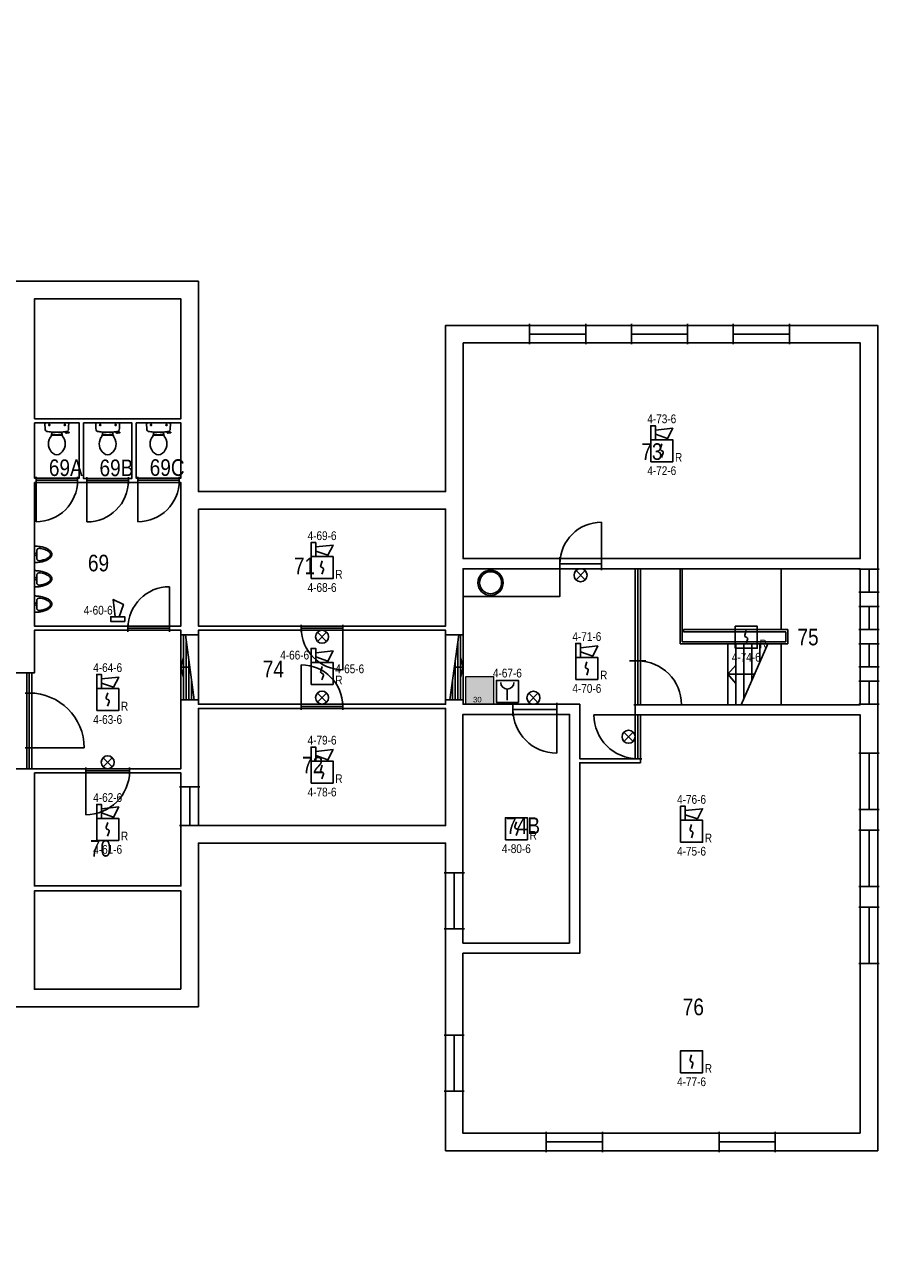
# Model space of a CAD drawing. Header units: millimetres. Extents: x 708096 to 1339077, y 428246 to 469230.
# Tile 13 of 15: x 1196950 to 1215483, y 439523 to 466388. Entities that reach past the tile are written whole.
import ezdxf
from ezdxf.enums import TextEntityAlignment as Align

# ---------------------------------------------------------------- set-up
doc = ezdxf.new("R2010")
doc.units = ezdxf.units.MM
doc.header["$LTSCALE"] = 171.31931
for name, color, linetype in [('-001 BWK', 7, 'Continuous'), ('003. HEFAS-BMI-AUTOMATISCHE MELDERS', 1, 'Continuous'), ('004. HEFAS-BMI-HANDBRANDMELDERS', 1, 'Continuous'), ('005. HEFAS-BMI-OVERIGE COMPONENTEN', 1, 'Continuous'), ('DVD-VB-V_TEXT', 7, 'Continuous')]:
    doc.layers.add(name, color=color, linetype=linetype)
doc.layers.add('DVD-VB-V-BC_Compartiment-17', color=7, linetype='Continuous', true_color=0xfce6d4)
doc.styles.add('DVD_ALG 1.8mm_RE', font='arial.ttf', dxfattribs={"height": 1.8})
doc.styles.get("Standard").update_dxf_attribs({"font": 'ARIALN.TTF'})

# ---------------------------------------------------------------- blocks, each defined once
blk = doc.blocks.new('DVDVB_32_-S-_Raam')
for p, q in [((0, -0.5), (0, 0.5)), ((1, -0.5), (1, 0.5)), ((0, 0), (1, 0))]:
    blk.add_line(p, q)
blk = doc.blocks.new('DVDVB_32_-S-_DraairichtingEnkel')
blk.add_line((0, 0), (0, 1))
blk.add_arc((0, 0), 1, 0, 90)
blk = doc.blocks.new('DVDVB_74_-S-_Toilet')
for p, q in [((248, 0), (-248, 0)), ((-143, -45), (-184, -45)), ((-163, -66), (-163, -24)), ((-111, -200), (-111, -230)), ((-101, -271), (-101, -250)), ((-101, -250), (-57, -250)), ((-67, -250), (-67, -268)), ((-57, -250), (-57, -267)), ((-57, -255), (-35, -255)), ((-35, -255), (-35, -260)), ((-35, -260), (35, -260)), ((35, -255), (35, -260)), ((57, -255), (35, -255)), ((57, -250), (57, -266)), ((101, -250), (57, -250)), ((67, -250), (67, -267)), ((101, -270), (101, -250)), ((111, -230), (111, -200)), ((193, -45), (152, -45)), ((173, -65), (173, -25)), ((178, -192), (183, -206)), ((181, -202), (210, -196)), ((211, -197), (208, -187)), ((262, -216), (210, -224)), ((222, -205), (259, -200)), ((264, -204), (266, -210))]:
    blk.add_line(p, q)
for centre in [(-163, -46), (173, -46)]:
    blk.add_circle(centre, 12)
for centre, radius, start, end in [((-214, -28), 43.4, 141.7698, 181.0192), ((892, -28), 1150, 180, 186.3309), ((-217, -151), 34, 186.3309, 259.2904), ((0, 994), 1200, 259.2904, 264.6981), ((-240, -231), 129, 326.1571, 0), ((0, 992), 1197, 264.6981, 275.3019), ((9, -1192), 926, 84.3005, 96.9358), ((0, 994), 1200, 275.3019, 280.7271), ((240, -231), 129, 180, 213.8429), ((207, -200), 25, 195.9272, 278.4779), ((220, -196), 10, 191.8886, 277.2238), ((217, -152), 33.5, 280.7271, 353.6509), ((214, -28), 43.4, 358.9808, 38.2302), ((-893, -28), 1150, 353.6509, 0), ((260, -206), 5, 15.7398, 97.2238), ((261, -212), 5, 278.4779, 15.7398), ((80, -457), 263, 148.9077, 230.8792), ((241, -554), 450, 146.1571, 148.9077), ((-101, -292), 20, 96.9358, 142.58), ((-81, -457), 263, 309.1208, 31.0923), ((99, -290), 20, 37.7817, 84.3005), ((-241, -554), 450, 31.0923, 33.8429), ((0, -556), 135, 230.8792, 309.1208)]:
    blk.add_arc(centre, radius, start, end)
blk = doc.blocks.new('DVDVB_74_-S-_Urinoir')
blk.add_circle((0, -25), 25)
blk.add_open_spline([(177, 0), (0, 0), (-178, 0)], degree=2)
for points, weights, knots in [([(-178, 0), (-178, -380), (0, -380), (177, -380), (177, 0)], [1, 0.707106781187, 1, 0.707106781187, 1], [0, 0, 0, 0.25, 0.25, 0.5, 0.5, 0.5]), ([(-1, -50), (-41, -50), (-81, -50), (-140, -50), (-140, -110), (-141, -111), (-141, -113), (-140, -113), (-140, -113), (-106, -344), (-4, -350)], [1, 1, 1, 0.707106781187, 1, 1, 1, 1, 1, 0.817166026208, 0.992380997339], [0, 0, 0, 0.2, 0.2, 0.4, 0.4, 0.6, 0.6, 0.8, 0.8, 0.9958328, 0.9958328, 0.9958328]), ([(-7, -50), (32, -50), (71, -50), (72, -50), (72, -50), (132, -50), (132, -110), (132, -110), (131, -110), (131, -111), (131, -113), (132, -113), (132, -113), (99, -344), (-4, -350)], [1, 1, 1, 1, 1, 0.707106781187, 1, 1, 1, 1, 1, 1, 1, 0.817166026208, 0.992380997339], [0, 0, 0, 0.1428571, 0.1428571, 0.2857143, 0.2857143, 0.4285714, 0.4285714, 0.5714286, 0.5714286, 0.7142857, 0.7142857, 0.8571429, 0.8571429, 0.9970234, 0.9970234, 0.9970234])]:
    blk.add_rational_spline(points, weights, degree=2, knots=knots)
blk = doc.blocks.new('DVDVB_74_-S-_Aanrecht')
blk.add_lwpolyline([(0, 0), (1, 0), (1, 1), (0, 1)], close=True)
blk = doc.blocks.new('DVDVB_74_-S-_Spoelbak')
for radius in [275, 240]:
    blk.add_circle((0, 0), radius)
blk = doc.blocks.new('DVDVB_24_-S-_TrapNeer')
for p, q in [((0.75, 1), (0.25, 0)), ((0.85, 0), (0.85, 1)), ((0.7, 0), (0.7, 0.9)), ((0.55, 0), (0.55, 0.6)), ((0.85, 0.65), (1, 0.5)), ((1, 0.5), (0.5, 0.5)), ((0.85, 0.35), (1, 0.5)), ((0.4, 0), (0.4, 0.3))]:
    blk.add_line(p, q)
at = {"flags": 128}
blk.add_lwpolyline([(0, 1), (1, 1), (1, 0), (0, 0)], close=True, dxfattribs=at)
blk = doc.blocks.new('DVDVB_32_-S-_Deur')
for p, q in [((0, -0.5), (0, 0.5)), ((1, -0.5), (1, 0.5)), ((0, 0), (1, 0))]:
    blk.add_line(p, q)
blk = doc.blocks.new('DVD_BSLH_001_v01')
at = {"layer": '005. HEFAS-BMI-OVERIGE COMPONENTEN', "lineweight": 0, "true_color": 0xbd3632}
h = blk.add_hatch(color=15, dxfattribs=at)
h.paths.add_polyline_path([(300, 300), (-300, 300), (-300, -300), (300, -300)])
h.paths.add_polyline_path([(1, -94), (-17, -94), (-17, 254), (0, 254), (11, 242), (11, 86), (21, 86, -11.935869), (21, 73), (11, 73), (11, -81)], flags=16)
h.paths.add_polyline_path([(103, -142, 0.121619), (140, -168, 0.053711), (184, -180, 0.091864), (215, -180, 0.003576), (246, -173), (246, -238), (210, -238, -0.093847), (162, -228, -0.11421), (132, -208, -0.070844), (117, -185, -0.066562)], flags=16)
h.paths.add_polyline_path([(-39, -78), (-42, -78, -0.414214), (-54, -66), (-54, 224, -0.414214), (-42, 237), (-39, 237, -0.414214), (-27, 224), (-27, -66, -0.414214)], flags=16)
h.paths.add_polyline_path([(54, -75, -0.140947), (99, -60, -0.186678), (156, -88, 0.0624), (189, -118, 0.067342), (246, -141, -0.194047), (194, -160, -0.184683), (135, -139, 0.00948), (93, -92, 0.112267)], flags=16)
h.paths.add_polyline_path([(-77, -78), (-80, -78, -0.414214), (-92, -66), (-92, 224, -0.414214), (-80, 237), (-77, 237, -0.414214), (-65, 224), (-65, -66, -0.414214)], flags=16)
h.paths.add_polyline_path([(-116, -78), (-118, -78, -0.414214), (-131, -66), (-131, 224, -0.414214), (-118, 237), (-116, 237, -0.414214), (-103, 224), (-103, -66, -0.414214)], flags=16)
h.paths.add_polyline_path([(-154, -78), (-157, -78, -0.414214), (-169, -66), (-169, 224, -0.414214), (-157, 237), (-154, 237, -0.414214), (-142, 224), (-142, -66, -0.414214)], flags=16)
h.paths.add_polyline_path([(-187, -202), (-202, -202), (-207, -169, -0.23251), (-208, -168, -0.130777), (-206, -167), (-182, -167, -0.065582), (-180, -167)], flags=16)
h.paths.add_polyline_path([(-180, -146), (-207, -146), (-208, 224, -0.414402), (-195, 237), (-193, 237, -0.414214), (-180, 224)], flags=16)
h.paths.add_polyline_path([(113, -7, -0.134714), (103, 55, 0.072408), (155, -3, 0.126765), (237, -42), (246, -42), (246, -109, -0.121842), (153, -64, -0.092222)], flags=16)
h.paths.add_polyline_path([(30, 73), (52, 73), (52, 50, 0.121659), (67, 50), (67, 73), (91, 73, -0.769185)], flags=0)
h.paths.add_polyline_path([(-217, -95), (-236, -95), (-246, -82), (-246, 242), (-234, 253), (-217, 253)], flags=16)
h.paths.add_polyline_path([(131, 58, -0.042192), (110, 124, 0.136872), (86, 153, -0.111668), (112, 152, -0.150949), (155, 117, 0.015659), (188, 49, 0.165104), (246, -7, -0.199323), (184, -3, -0.171723)], flags=16)
h.paths.add_polyline_path([(29, 86, -0.289048), (52, 112), (52, 86)], flags=0)
h.paths.add_polyline_path([(67, 86), (67, 112, -0.310761), (92, 86)], flags=0)
h.paths.add_polyline_path([(197, 69, -0.138123), (177, 120, -0.090327), (182, 184, 0.060954), (208, 123, 0.18753), (246, 90), (246, 23, -0.083194)], flags=16)
at = {"layer": '005. HEFAS-BMI-OVERIGE COMPONENTEN', "lineweight": 0, "true_color": 0xffffff}
h = blk.add_hatch(color=7, dxfattribs=at)
h.paths.add_polyline_path([(-217, 253), (-234, 253), (-246, 242), (-246, -82), (-236, -95), (-217, -95)])
h.paths.add_polyline_path([(-180, 224, 0.413383), (-193, 237), (-195, 237, 0.414214), (-208, 224), (-207, -146), (-180, -146)])
h.paths.add_polyline_path([(-180, -168, 0.214869), (-180, -167, 0.054343), (-182, -167), (-206, -167, 0.130777), (-208, -168, 0.23251), (-207, -169), (-202, -202), (-187, -202)])
h.paths.add_polyline_path([(-142, 224, 0.414214), (-154, 237), (-157, 237, 0.414214), (-169, 224), (-169, -66, 0.414214), (-157, -78), (-154, -78, 0.414214), (-142, -66)])
h.paths.add_polyline_path([(-103, 224, 0.414214), (-116, 237), (-118, 237, 0.414214), (-131, 224), (-131, -66, 0.414214), (-118, -78), (-116, -78, 0.414214), (-103, -66)])
h.paths.add_polyline_path([(-65, 224, 0.414214), (-77, 237), (-80, 237, 0.414214), (-92, 224), (-92, -66, 0.414214), (-80, -78), (-77, -78, 0.414214), (-65, -66)])
h.paths.add_polyline_path([(-27, 224, 0.414214), (-39, 237), (-42, 237, 0.414214), (-54, 224), (-54, -66, 0.414214), (-42, -78), (-39, -78, 0.414214), (-27, -66)])
h.paths.add_polyline_path([(11, 73), (21, 73, 11.935869), (21, 86), (11, 86), (11, 242), (0, 254), (-17, 254), (-17, -94), (1, -94), (11, -81)])
h.paths.add_polyline_path([(30, 73), (52, 73), (52, 50, 0.121659), (67, 50), (67, 73), (91, 73, -0.769185)], flags=16)
h.paths.add_polyline_path([(29, 86, -0.289048), (52, 112), (52, 86)], flags=16)
h.paths.add_polyline_path([(67, 86), (67, 112, -0.310761), (92, 86)], flags=16)
h.paths.add_polyline_path([(246, 90, -0.18753), (208, 123, -0.060954), (182, 184, 0.090327), (177, 120, 0.138123), (197, 69, 0.083194), (246, 23)])
h.paths.add_polyline_path([(188, 49, -0.015659), (155, 117, 0.150949), (112, 152, 0.111668), (86, 153, -0.136872), (110, 124, 0.042192), (131, 58, 0.171723), (184, -3, 0.199323), (246, -7, -0.165104)])
h.paths.add_polyline_path([(246, -42), (237, -42, -0.126765), (155, -3, -0.072408), (103, 55, 0.134714), (113, -7, 0.092222), (153, -64, 0.121842), (246, -109)])
h.paths.add_polyline_path([(156, -88, 0.186678), (99, -60, 0.140947), (54, -75, -0.112267), (93, -92, -0.00948), (135, -139, 0.184683), (194, -160, 0.194047), (246, -141, -0.067342), (189, -118, -0.0624)])
h.paths.add_polyline_path([(246, -173, -0.003576), (215, -180, -0.091864), (184, -180, -0.053711), (140, -168, -0.121619), (103, -142, 0.066562), (117, -185, 0.070844), (132, -208, 0.11421), (162, -228, 0.093847), (210, -238), (246, -238)])
at = {"layer": '005. HEFAS-BMI-OVERIGE COMPONENTEN', "color": 15, "lineweight": 0, "true_color": 0xbd3632}
blk.add_lwpolyline([(-300, 300), (300, 300), (300, -300), (-300, -300)], close=True, dxfattribs=at)
blk = doc.blocks.new('*U144')
at = {"layer": '003. HEFAS-BMI-AUTOMATISCHE MELDERS', "color": 1, "linetype": 'Continuous'}
blk.add_line((-170, -170), (-170, 170), dxfattribs=at)
blk.add_lwpolyline([(-170, -170), (-170, 170), (170, 170), (170, -170)], close=True, dxfattribs=at)
at = {"layer": '004. HEFAS-BMI-HANDBRANDMELDERS', "color": 1, "linetype": 'Continuous'}
blk.add_line((-1, 34), (-1, -136), dxfattribs=at)
blk.add_lwpolyline([(-170, 170), (170, 170), (170, -170), (-170, -170)], close=True, dxfattribs=at)
blk.add_arc((-1, 135), 101, 180, 0, dxfattribs=at)
at = {"layer": '003. HEFAS-BMI-AUTOMATISCHE MELDERS'}
blk.add_attdef('COMPONENTNUMMER', text='', height=135, dxfattribs=at).set_placement((0, 283), align=Align.MIDDLE_CENTER)
blk = doc.blocks.new('*U85')
at = {"layer": '003. HEFAS-BMI-AUTOMATISCHE MELDERS', "color": 1, "linetype": 'Continuous'}
for points in [[(-170, 170), (-98, 170), (-98, 387), (-170, 387)], [(-170, -170), (-170, 170), (170, 170), (170, -170)]]:
    blk.add_lwpolyline(points, close=True, dxfattribs=at)
blk.add_lwpolyline([(-98, 319), (170, 348), (91, 191), (-98, 255)], dxfattribs=at)
blk.add_lwpolyline([(1, 105), (-21, 34, 0.457698), (0, 0, -0.462378), (21, -34), (-2, -102)], format="xyb", dxfattribs=at)
at = {"layer": '003. HEFAS-BMI-AUTOMATISCHE MELDERS', "insert": (261, -170), "char_height": 135, "width": 490.19, "attachment_point": 8}
blk.add_mtext('R', dxfattribs=at)
at = {"layer": '003. HEFAS-BMI-AUTOMATISCHE MELDERS'}
for tag, p in [('COMPONENTNUMMER2', (0, 493)), ('COMPONENTNUMMER', (0, -308))]:
    blk.add_attdef(tag, text='', height=135, dxfattribs=at).set_placement(p, align=Align.MIDDLE_CENTER)
blk = doc.blocks.new('*U74')
at = {"layer": '003. HEFAS-BMI-AUTOMATISCHE MELDERS', "color": 1, "linetype": 'Continuous'}
blk.add_lwpolyline([(-170, -170), (-170, 170), (170, 170), (170, -170)], close=True, dxfattribs=at)
blk.add_lwpolyline([(1, 105), (-21, 34, 0.457698), (0, 0, -0.462378), (21, -34), (-2, -102)], format="xyb", dxfattribs=at)
at = {"layer": '003. HEFAS-BMI-AUTOMATISCHE MELDERS', "insert": (261, -170), "char_height": 135, "width": 490.19, "attachment_point": 8}
blk.add_mtext('R', dxfattribs=at)
at = {"layer": '003. HEFAS-BMI-AUTOMATISCHE MELDERS'}
blk.add_attdef('COMPONENTNUMMER', text='', height=135, dxfattribs=at).set_placement((0, -308), align=Align.MIDDLE_CENTER)
blk = doc.blocks.new('NEVENINDICATOR')
at = {"color": 1, "linetype": 'Continuous'}
for p, q in [((-120, -120), (120, 120)), ((-120, 120), (120, -120))]:
    blk.add_line(p, q, dxfattribs=at)
blk.add_circle((0, 0), 170, dxfattribs=at)
blk = doc.blocks.new('A$C1404348D')
at = {"xscale": 0.7895648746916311, "yscale": 0.7895648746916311, "zscale": 0.7895648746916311}
blk.add_blockref('NEVENINDICATOR', (0, 0), dxfattribs=at)
blk = doc.blocks.new('*U55')
at = {"layer": '003. HEFAS-BMI-AUTOMATISCHE MELDERS', "xscale": 0.75, "yscale": 0.75, "zscale": 0.75}
blk.add_blockref('A$C1404348D', (0, 0), dxfattribs=at)
blk = doc.blocks.new('*U117')
at = {"layer": '003. HEFAS-BMI-AUTOMATISCHE MELDERS', "color": 1, "linetype": 'Continuous'}
for points in [[(-170, 170), (-98, 170), (-98, 387), (-170, 387)], [(-170, -170), (-170, 170), (170, 170), (170, -170)]]:
    blk.add_lwpolyline(points, close=True, dxfattribs=at)
blk.add_lwpolyline([(-98, 319), (170, 348), (91, 191), (-98, 255)], dxfattribs=at)
blk.add_lwpolyline([(1, 105), (-21, 34, 0.457698), (0, 0, -0.462378), (21, -34), (-2, -102)], format="xyb", dxfattribs=at)
at = {"layer": '003. HEFAS-BMI-AUTOMATISCHE MELDERS', "insert": (261, -170), "char_height": 135, "width": 490.19, "attachment_point": 8}
blk.add_mtext('R', dxfattribs=at)
at = {"layer": '003. HEFAS-BMI-AUTOMATISCHE MELDERS'}
for tag, p in [('COMPONENTNUMMER2', (-423, 283)), ('COMPONENTNUMMER', (427, 70))]:
    blk.add_attdef(tag, text='', height=135, dxfattribs=at).set_placement(p, align=Align.MIDDLE_CENTER)
blk = doc.blocks.new('*U143')
at = {"layer": '003. HEFAS-BMI-AUTOMATISCHE MELDERS', "color": 1, "linetype": 'Continuous'}
blk.add_lwpolyline([(-170, 170), (-98, 170), (-98, 387), (-170, 387)], close=True, dxfattribs=at)
blk.add_lwpolyline([(-98, 319), (170, 348), (91, 191), (-98, 255)], dxfattribs=at)
at = {"layer": '003. HEFAS-BMI-AUTOMATISCHE MELDERS'}
blk.add_attdef('COMPONENTNUMMER2', text='', height=135, dxfattribs=at).set_placement((2, 582), align=Align.MIDDLE_CENTER)

msp = doc.modelspace()

# ---------------------------------------------------------------- linework, layer by layer
at = {"layer": '-001 BWK'}
for p, q in [((1211162, 454588), (1211162, 452958)), ((1211207, 453003), (1211207, 454588)), ((1213353, 453268), (1213353, 454588)), ((1213503, 453268), (1211237, 453268)), ((1211237, 453268), (1211237, 453223)), ((1211237, 453223), (1213458, 453223)), ((1213458, 453223), (1213458, 453003)), ((1213503, 452958), (1213503, 453268)), ((1211162, 452958), (1213503, 452958)), ((1213458, 453003), (1211207, 453003)), ((1213353, 452958), (1212203, 452958))]:
    msp.add_line(p, q, dxfattribs=at)
for points in [[(1135958, 466388), (1135958, 439523), (1145333, 439523), (1145333, 446783), (1152283, 446783), (1152283, 445088), (1200718, 445088), (1200718, 448638), (1206078, 448638), (1206078, 441963), (1215453, 441963), (1215453, 459868), (1206078, 459868), (1206078, 456263), (1200718, 456263), (1200718, 460823), (1152283, 460823), (1152283, 457588), (1145363, 457588), (1145363, 466388)], [(1197158, 457843), (1197158, 460443), (1200338, 460443), (1200338, 457843)], [(1206458, 459488), (1206458, 454808), (1215073, 454808), (1215073, 459488)], [(1197158, 457753), (1197158, 456553), (1198133, 456553), (1198133, 457753)], [(1198223, 457753), (1198223, 456548), (1199273, 456548), (1199273, 457753)], [(1199363, 457753), (1199363, 456553), (1200338, 456553), (1200338, 457753)], [(1197158, 456458), (1197158, 453343), (1200338, 453343), (1200338, 456458)], [(1200718, 455883), (1200718, 453343), (1206078, 453343), (1206078, 455883)], [(1197105, 450248), (1200338, 450248), (1200338, 451748), (1200718, 451748), (1200718, 451648), (1206078, 451648), (1206078, 451748), (1206458, 451748), (1206458, 451648), (1208988, 451648), (1208988, 450468), (1210188, 450468), (1210188, 454588), (1206458, 454588), (1206458, 453153), (1206078, 453153), (1206078, 453253), (1200718, 453253), (1200718, 453153), (1200338, 453153), (1200338, 453253), (1197158, 453253), (1197158, 452328), (1197105, 452328)], [(1215073, 454588), (1210302, 454588), (1210302, 451638), (1215073, 451638)], [(1180615, 452328), (1180615, 450248), (1196991, 450248), (1196991, 452328)], [(1200718, 449018), (1206078, 449018), (1206078, 451558), (1200718, 451558)], [(1215073, 442343), (1215073, 451418), (1210302, 451418), (1210302, 450378), (1208988, 450378), (1208988, 446248), (1206452, 446248), (1206452, 442343)], [(1208768, 446468), (1208768, 451428), (1206455, 451428), (1206455, 446468)], [(1197158, 450158), (1197158, 447708), (1200338, 447708), (1200338, 450158)], [(1200338, 445468), (1197158, 445468), (1197158, 447598), (1200338, 447598)]]:
    msp.add_lwpolyline(points, close=True, dxfattribs=at)

# ---------------------------------------------------------------- block references
for name, p, xscale, yscale in [('DVDVB_32_-S-_Raam', (1207898, 459678), 1219.97064, 440), ('DVDVB_32_-S-_Raam', (1210108, 459678), 1220.031828, 440), ('DVDVB_32_-S-_Raam', (1212318, 459678), 1219.970919, 440), ('DVDVB_74_-S-_Toilet', (1197645, 457753), 0.9999983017, 0.9999983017), ('DVDVB_74_-S-_Toilet', (1198748, 457753), 0.9999983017, 0.9999983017), ('DVDVB_74_-S-_Toilet', (1199851, 457753), 0.9999983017, 0.9999983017), ('DVDVB_32_-S-_Deur', (1197195, 456506), 899.9633017, 155), ('DVDVB_32_-S-_DraairichtingEnkel', (1197195, 456506), 899.9633017, -899.9633017), ('DVDVB_32_-S-_Deur', (1198298, 456503), 900.0243895, 150), ('DVDVB_32_-S-_DraairichtingEnkel', (1198298, 456503), 900.0243895, -900.0243895), ('DVDVB_32_-S-_Deur', (1199401, 456506), 899.9633816, 155), ('DVDVB_32_-S-_DraairichtingEnkel', (1199401, 456506), 899.9633816, -899.9633816), ('DVDVB_32_-S-_Deur', (1208558, 454698), 900.0243304, 280), ('DVDVB_32_-S-_Deur', (1199188, 453298), 900.0244291, 150), ('DVDVB_32_-S-_Deur', (1202948, 453298), 899.9634037, 150), ('DVDVB_24_-S-_TrapNeer', (1206078, 451748), 380, 1405), ('DVDVB_32_-S-_DraairichtingEnkel', (1202948, 451603), 900.0244244, 900.0244244), ('DVDVB_32_-S-_Deur', (1207538, 451538), 949.9512167, 280), ('DVDVB_32_-S-_DraairichtingEnkel', (1198273, 450203), 950.0122392, -950.0122392)]:
    msp.add_blockref(name, p, dxfattribs=dict(at, xscale=xscale, yscale=yscale))
for name, p, xscale, yscale, rotation in [('DVDVB_32_-S-_DraairichtingEnkel', (1209458, 454698), 900.0243304, -900.0243304, 180), ('DVDVB_74_-S-_Aanrecht', (1206458, 454588), 600, 2100, 270), ('DVDVB_32_-S-_Raam', (1210245, 452588), 1999.991947, 349.9977758, 90), ('DVDVB_32_-S-_Raam', (1215263, 454578), 500.0000185, 440, 270), ('DVDVB_32_-S-_DraairichtingEnkel', (1200088, 453298), 900.0244291, -900.0244291, 180), ('DVDVB_32_-S-_Raam', (1215263, 453768), 494.9947516, 440, 270), ('DVDVB_32_-S-_DraairichtingEnkel', (1203848, 453298), 899.9634037, 899.9634037, 180), ('DVDVB_24_-S-_TrapNeer', (1200718, 451748), 380, -1405, 180), ('DVDVB_24_-S-_TrapNeer', (1213353, 452958), 1150, 1320, 180), ('DVDVB_32_-S-_Raam', (1215263, 452958), 500.0000185, 440, 270), ('DVDVB_32_-S-_Deur', (1210245, 452588), 949.9815524, 174, 270), ('DVDVB_32_-S-_DraairichtingEnkel', (1210245, 451638), 949.9815524, -949.9815524, 90), ('DVDVB_32_-S-_Raam', (1197048, 452328), 436.0046755, 174, 270), ('DVDVB_32_-S-_Raam', (1215263, 452148), 494.9952852, 440, 270), ('DVDVB_32_-S-_Deur', (1197048, 451892), 1189.971969, 174, 270), ('DVDVB_32_-S-_DraairichtingEnkel', (1197048, 450702), 1189.971969, -1189.971969, 90), ('DVDVB_32_-S-_Deur', (1203848, 451603), 900.0244244, 150, 180), ('DVDVB_32_-S-_DraairichtingEnkel', (1208488, 451538), 949.9512167, 949.9512167, 180), ('DVDVB_32_-S-_DraairichtingEnkel', (1210245, 451418), 949.9816931, -949.9816931, 270), ('DVDVB_32_-S-_Deur', (1210245, 451418), 949.9816931, 174, 270), ('DVDVB_32_-S-_Raam', (1197048, 450248), 454.0100209, 174, 90), ('DVDVB_32_-S-_Raam', (1215263, 450588), 1220.001262, 440, 270), ('DVDVB_32_-S-_Deur', (1199223, 450203), 950.0122392, 150, 180), ('DVDVB_32_-S-_Raam', (1200528, 449858), 839.9963695, 440, 270), ('DVDVB_32_-S-_Raam', (1215263, 448918), 1219.97138, 440, 270), ('DVDVB_32_-S-_Raam', (1206267, 446774), 1220.001138, 437, 90), ('DVDVB_32_-S-_Raam', (1215263, 447248), 1220.001262, 440, 270), ('DVDVB_32_-S-_Raam', (1206265, 443253), 1219.970802, 434, 90), ('DVDVB_32_-S-_Raam', (1209478, 442153), 1219.97036, 440, 180), ('DVDVB_32_-S-_Raam', (1213228, 442153), 1219.9705, 440, 180)]:
    msp.add_blockref(name, p, dxfattribs=dict(at, xscale=xscale, yscale=yscale, rotation=rotation))
at = {"layer": '-001 BWK', "rotation": 90}
for p in [(1197158, 454901), (1197158, 454370), (1197158, 453821)]:
    msp.add_blockref('DVDVB_74_-S-_Urinoir', p, dxfattribs=at)
at = {"layer": '-001 BWK'}
msp.add_blockref('DVDVB_74_-S-_Spoelbak', (1207053, 454284), dxfattribs=at)
at = {"layer": '003. HEFAS-BMI-AUTOMATISCHE MELDERS', "xscale": 1.403670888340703, "yscale": 1.403670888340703, "zscale": 1.403670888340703}
for name, p, values in [('*U85', (1210766, 457148), {'COMPONENTNUMMER': '4-72-6', 'COMPONENTNUMMER2': '4-73-6'}), ('*U85', (1203398, 454613), {'COMPONENTNUMMER': '4-68-6', 'COMPONENTNUMMER2': '4-69-6'}), ('*U85', (1209141, 452425), {'COMPONENTNUMMER': '4-70-6', 'COMPONENTNUMMER2': '4-71-6'}), ('*U74', (1212599, 453101), {'COMPONENTNUMMER': '4-74-6'}), ('*U117', (1203398, 452318), {'COMPONENTNUMMER': '4-65-6', 'COMPONENTNUMMER2': '4-66-6'}), ('*U85', (1198748, 451751), {'COMPONENTNUMMER': '4-63-6', 'COMPONENTNUMMER2': '4-64-6'}), ('*U144', (1207418, 451928), {'COMPONENTNUMMER': '4-67-6'}), ('*U85', (1203398, 450177), {'COMPONENTNUMMER': '4-78-6', 'COMPONENTNUMMER2': '4-79-6'}), ('*U85', (1198748, 448933), {'COMPONENTNUMMER': '4-61-6', 'COMPONENTNUMMER2': '4-62-6'}), ('*U85', (1211412, 448893), {'COMPONENTNUMMER': '4-75-6', 'COMPONENTNUMMER2': '4-76-6'}), ('*U74', (1207612, 448948), {'COMPONENTNUMMER': '4-80-6'}), ('*U74', (1211412, 443893), {'COMPONENTNUMMER': '4-77-6'})]:
    msp.add_blockref(name, p, dxfattribs=at).add_auto_attribs(values)
for p in [(1209006, 454447), (1203398, 453112), (1203398, 451792), (1207982, 451789), (1210047, 450943), (1198748, 450389)]:
    msp.add_blockref('*U55', p, dxfattribs=at)
at = {"layer": '003. HEFAS-BMI-AUTOMATISCHE MELDERS'}
ref = msp.add_blockref('*U143', (1199358, 453685), dxfattribs=dict(at, xscale=1.403670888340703, yscale=1.403670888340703, zscale=1.403670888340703, rotation=90))
ref.add_attrib('COMPONENTNUMMER2', '4-60-6', dxfattribs={"height": 189.5}).set_placement((1198542, 453688), align=Align.MIDDLE_CENTER)
at = {"layer": 'DVD-VB-V-BC_Compartiment-17'}
ref = msp.add_blockref('DVD_BSLH_001_v01', (1206818, 451948), dxfattribs=at)
ref.add_attrib('$SLANGLENGTE', '30', (1206673, 451689), dxfattribs={"layer": 'DVD-VB-V_TEXT', "lineweight": 5, "height": 120, "style": 'DVD_ALG 1.8mm_RE'})

# ---------------------------------------------------------------- texts
at = {"layer": '-001 BWK'}
for s, p in [('73', (1210323, 456950)), ('69A', (1197473, 456600)), ('69B', (1198571, 456597)), ('69C', (1199660, 456603)), ('69', (1198320, 454532)), ('71', (1202787, 454470)), ('75', (1213710, 452927)), ('74', (1202113, 452234)), ('72', (1202967, 450151)), ('74B', (1207392, 448835)), ('70', (1198362, 448343)), ('76', (1211222, 444903))]:
    msp.add_text(s, height=360, dxfattribs=at).set_placement(p)

doc.saveas('drawing.dxf')
